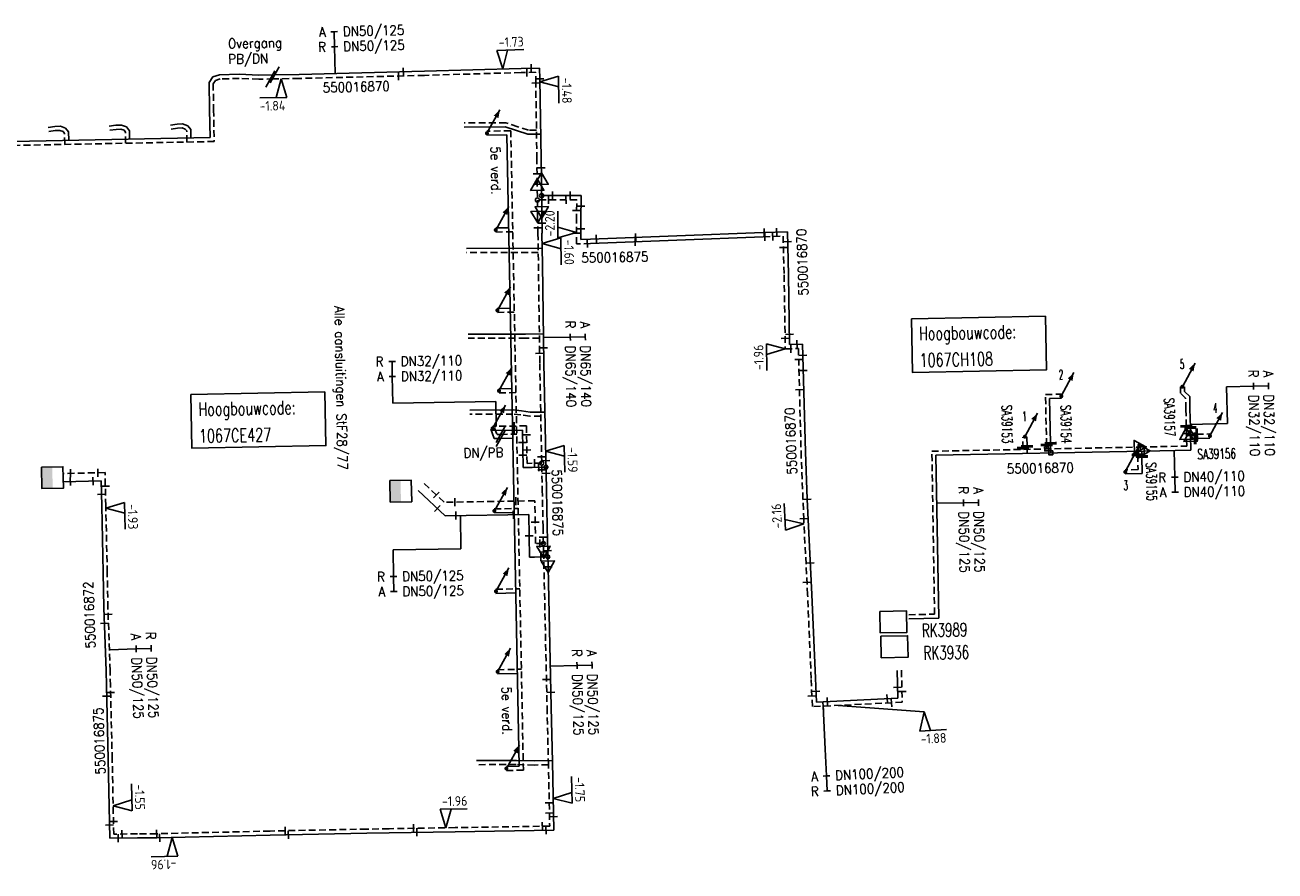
# Model space of a CAD drawing. Header units: millimetres. Extents: x 0 to 118212815, y 0 to 488348790.
# Tile 51 of 143: x 115399028 to 115515602, y 488108469 to 488187371. Entities that reach past the tile are written whole.
import ezdxf
from ezdxf.enums import TextEntityAlignment as Align

# ---------------------------------------------------------------- set-up
doc = ezdxf.new("R2010")
doc.units = ezdxf.units.MM
doc.header["$LTSCALE"] = 200
doc.linetypes.add('HIDDEN2', pattern=[4.7625, 3.175, -1.5875])
for name, color, linetype in [('WW-C-AFSLUITER', 7, 'Continuous'), ('WW-C-hoogbouw', 7, 'Continuous'), ('WW-C-isolatieovergang', 7, 'Continuous'), ('WW-C-KAST', 7, 'Continuous'), ('WW-C-kastWM', 7, 'Continuous'), ('WW-C-mof', 7, 'Continuous'), ('WW-C-stijgstrang', 7, 'Continuous'), ('WW-C-tstuk', 7, 'Continuous'), ('WW-C-VERLOOP', 7, 'Continuous'), ('WW-I-diam', 7, 'Continuous'), ('WW-I-info', 7, 'Continuous'), ('WW-I-NAP', 7, 'Continuous'), ('WW-L-aanvoer', 3, 'Continuous'), ('WW-L-retour', 3, 'HIDDEN2')]:
    doc.layers.add(name, color=color, linetype=linetype)
doc.styles.add('DIN17', font='ROMANS.SHX', dxfattribs={"width": 0.9})
doc.styles.add('ISOCP', font='ISOCP.SHX')

# ---------------------------------------------------------------- blocks, each defined once
blk = doc.blocks.new('LR-mof')
at = {"color": 0, "linetype": 'ByBlock', "lineweight": -2}
blk.add_line((0, -0.75), (0, 0.75), dxfattribs=at)
blk = doc.blocks.new('LR-DIAO2')
at = {"color": 0, "lineweight": -3}
blk.add_line((0, 0), (0, -5), dxfattribs=at)
at = {"color": 0, "linetype": 'Continuous', "lineweight": -3}
blk.add_line((0, -5), (0, -7.8), dxfattribs=at)
at = {"color": 0, "lineweight": -3}
for points in [[(0.61, -5), (0, -5), (-0.61, -5)], [(0.61, -7.8), (0, -7.8), (-0.61, -7.8)]]:
    blk.add_lwpolyline(points, dxfattribs=at)
at = {"color": 1, "lineweight": -3, "style": 'DIN17', "width": 0.9}
for tag, p in [('*1', (-1.61, -5)), ('*2', (-1.61, -7.78))]:
    blk.add_attdef(tag, text='', height=1.8, dxfattribs=at).set_placement(p, align=Align.MIDDLE_RIGHT)
for tag, p in [('*11', (1.61, -5)), ('*12', (1.61, -7.8))]:
    blk.add_attdef(tag, text='', height=1.8, dxfattribs=at).set_placement(p, align=Align.MIDDLE_LEFT)
blk = doc.blocks.new('LR-VERL')
at = {"color": 0, "linetype": 'ByBlock', "lineweight": -2}
blk.add_lwpolyline([(1.08, 0), (-1.08, -1.25), (-1.08, 1.25)], close=True, dxfattribs=at)
blk = doc.blocks.new('LR-tsb')
blk.add_circle((0, 0), 0.375)
blk = doc.blocks.new('LR-DIAB2')
at = {"color": 0, "linetype": 'Continuous', "lineweight": -3}
blk.add_line((0, 5), (0, 7.8), dxfattribs=at)
at = {"color": 0, "lineweight": -3}
blk.add_line((0, 0), (0, 5), dxfattribs=at)
for points in [[(0.61, 7.8), (0, 7.8), (-0.61, 7.8)], [(0.61, 5), (0, 5), (-0.61, 5)]]:
    blk.add_lwpolyline(points, dxfattribs=at)
at = {"color": 1, "lineweight": -3, "style": 'DIN17', "width": 0.9}
for tag, p in [('*1', (-1.61, 7.8)), ('*2', (-1.61, 5.02))]:
    blk.add_attdef(tag, text='', height=1.8, dxfattribs=at).set_placement(p, align=Align.MIDDLE_RIGHT)
for tag, p in [('*11', (1.61, 7.8)), ('*12', (1.61, 5))]:
    blk.add_attdef(tag, text='', height=1.8, dxfattribs=at).set_placement(p, align=Align.MIDDLE_LEFT)
blk = doc.blocks.new('nap2')
at = {"color": 0, "linetype": 'Continuous', "lineweight": -3}
for p, q in [((1, 3.5), (-4, 3.5)), ((-1, 3.5), (0, 0)), ((1, 3.5), (0, 0))]:
    blk.add_line(p, q, dxfattribs=at)
at = {"color": 0, "linetype": 'Continuous', "lineweight": -3, "style": 'ISOCP'}
for tag, p in [('*1', (-1.5, 5)), ('*2', (-4, 1.5))]:
    blk.add_attdef(tag, text='', height=1.8, dxfattribs=at).set_placement(p, align=Align.MIDDLE)
blk = doc.blocks.new('nap1')
at = {"color": 0, "linetype": 'Continuous', "lineweight": -3}
for p, q in [((-1, 3.5), (0, 0)), ((-1, 3.5), (4, 3.5)), ((1, 3.5), (0, 0))]:
    blk.add_line(p, q, dxfattribs=at)
at = {"color": 0, "linetype": 'Continuous', "lineweight": -3, "style": 'ISOCP'}
for tag, p in [('*1', (1.7, 5)), ('*2', (4, 1.5))]:
    blk.add_attdef(tag, text='', height=1.8, dxfattribs=at).set_placement(p, align=Align.MIDDLE)
blk = doc.blocks.new('LR-tso')
blk.add_lwpolyline([(-0.375, -0.375), (0.375, -0.375), (0.375, 0.375), (-0.375, 0.375)], close=True)
blk = doc.blocks.new('LR-styg')
at = {"color": 0, "lineweight": -3}
blk.add_line((0, 0), (2.5, 4.33), dxfattribs=at)
at = {"color": 0, "lineweight": -3, "const_width": 0.375}
blk.add_lwpolyline([(-0.19, 0, 1), (0.19, 0, 1)], format="xyb", close=True, dxfattribs=at)
at = {"color": 0, "lineweight": -3}
blk.add_solid([(2.5, 4.33), (1.32, 3.28), (2.18, 2.78)], dxfattribs=at)
at = {"color": 7, "linetype": 'ByBlock', "lineweight": -2, "style": 'DIN17', "width": 0.5}
blk.add_attdef('*1', text='', height=1.8, dxfattribs=at).set_placement((0, -2.5), align=Align.MIDDLE)
blk = doc.blocks.new('LR-hoogb')
at = {"color": 0, "linetype": 'ByBlock', "lineweight": -3}
blk.add_lwpolyline([(-12.5, 5), (12.5, 5), (12.5, -5), (-12.5, -5)], close=True, dxfattribs=at)
at = {"color": 7, "linetype": 'Continuous', "lineweight": -3, "style": 'DIN17', "width": 0.7}
blk.add_text('Hoogbouwcode:', height=2.5, dxfattribs=at).set_placement((-11.15, 1))
at = {"color": 0, "linetype": 'ByBlock', "lineweight": -3, "style": 'DIN17', "width": 0.7}
for tag, p in [('*1', (-11.15, -4)), ('*2', (-11.15, -9))]:
    blk.add_attdef(tag, p, '', height=2.5, dxfattribs=at)
blk = doc.blocks.new('LR-isoov')
at = {"color": 0, "linetype": 'ByBlock', "lineweight": -2}
blk.add_line((0.87, 1.5), (-0.87, -1.5), dxfattribs=at)
blk = doc.blocks.new('LR-AFS')
at = {"color": 0, "lineweight": -3, "const_width": 0.7}
blk.add_lwpolyline([(0, -1.5), (0, 1.5)], dxfattribs=at)
at = {"color": 7, "linetype": 'ByBlock', "lineweight": -2, "style": 'DIN17', "width": 0.9}
blk.add_attdef('*1', text='', height=2.5, dxfattribs=at).set_placement((0, 5), align=Align.MIDDLE)
at = {"color": 0, "linetype": 'ByBlock', "lineweight": -2, "style": 'DIN17', "width": 0.3, "flags": 1}
for tag, p in [('*2', (2.5, 1.5)), ('OCODE', (-7.5, -2.5)), ('NCODE', (-2.5, -2.5)), ('BC', (2.5, -2.5)), ('RK', (7.5, -2.5)), ('ST', (-7.5, -5)), ('VCODE', (-2.5, -5)), ('NIVO', (2.5, -5)), ('IMM', (7.5, -5)), ('VERTR', (-7.5, -10)), ('FABR', (-7.5, -7.5)), ('OPBLEN', (-2.5, -10)), ('TYPE', (-2.5, -7.5)), ('OPBOUW', (2.5, -7.5)), ('HULPST', (2.5, -10)), ('VERLSP', (7.5, -10)), ('BEDIEN', (7.5, -7.5)), ('DEKM', (-7.5, -12.5)), ('PDATUM', (-2.5, -12.5)), ('OPM', (2.5, -12.5)), ('BORD', (7.5, -12.5)), ('BORDL', (-7.5, -15)), ('BORDX', (-2.5, -15)), ('BORDY', (2.5, -15)), ('BORDZ', (7.5, -15))]:
    blk.add_attdef(tag, text='', height=1.8, dxfattribs=at).set_placement(p, align=Align.MIDDLE)
blk = doc.blocks.new('LR-kast')
at = {"color": 0, "linetype": 'ByBlock', "lineweight": -3}
blk.add_lwpolyline([(-2.5, 2), (2.5, 2), (2.5, -2), (-2.5, -2)], close=True, dxfattribs=at)
at = {"color": 7, "linetype": 'ByBlock', "lineweight": -3, "style": 'DIN17', "width": 0.7}
for tag, p in [('*1', (0, 5)), ('*2', (0, -5))]:
    blk.add_attdef(tag, text='', height=2.5, dxfattribs=at).set_placement(p, align=Align.MIDDLE)
at = {"color": 0, "linetype": 'ByBlock', "lineweight": -2, "style": 'DIN17', "width": 0.3, "flags": 1}
for tag, p in [('OCODE', (5, 1.25)), ('NCODE', (10, 1.25)), ('BC', (15, 1.25)), ('RK', (20, 1.25)), ('ST', (5, -1.25)), ('VCODE', (10, -1.25)), ('NIVO', (15, -1.25)), ('IMM', (20, -1.25))]:
    blk.add_attdef(tag, text='', height=1.8, dxfattribs=at).set_placement(p, align=Align.MIDDLE)
blk = doc.blocks.new('LR-kastWM')
at = {"color": 0, "linetype": 'ByBlock', "lineweight": -3}
blk.add_lwpolyline([(-2, 2), (2, 2), (2, -2), (-2, -2)], close=True, dxfattribs=at)
at = {"color": 0}
blk.add_solid([(-2, -2), (0, -2), (-2, 2), (0, 2)], dxfattribs=at)
at = {"color": 7, "linetype": 'ByBlock', "lineweight": -3, "style": 'DIN17', "width": 0.7}
for tag, p in [('*1', (0, 5)), ('*2', (0, -5))]:
    blk.add_attdef(tag, text='', height=2.5, dxfattribs=at).set_placement(p, align=Align.MIDDLE)
at = {"color": 0, "linetype": 'ByBlock', "lineweight": -2, "style": 'DIN17', "width": 0.3, "flags": 1}
for tag, p in [('OCODE', (4.5, 1.25)), ('NCODE', (9.5, 1.25)), ('BC', (14.5, 1.25)), ('RK', (19.5, 1.25)), ('ST', (4.5, -1.25)), ('VCODE', (9.5, -1.25)), ('NIVO', (14.5, -1.25)), ('IMM', (19.5, -1.25))]:
    blk.add_attdef(tag, text='', height=1.8, dxfattribs=at).set_placement(p, align=Align.MIDDLE)
blk = doc.blocks.new('LR-hyp')
at = {"color": 7, "linetype": 'ByBlock', "lineweight": -3, "style": 'DIN17', "width": 0.9}
blk.add_attdef('*1', text='', height=1.8, dxfattribs=at).set_placement((0, 0), align=Align.MIDDLE)
at = {"color": 7, "linetype": 'ByBlock', "lineweight": -2, "style": 'DIN17', "width": 0.9, "flags": 1}
blk.add_attdef('*2', text='', height=1.8, dxfattribs=at).set_placement((0, -5), align=Align.MIDDLE)

msp = doc.modelspace()

# ---------------------------------------------------------------- linework, layer by layer
at = {"layer": 'WW-I-diam'}
for p, q in [((115511093, 488153625), (115511166, 488150195)), ((115442926, 488152244), (115433324, 488152093)), ((115442963, 488149940), (115442926, 488152244)), ((115511166, 488150195), (115507701, 488150121)), ((115439631, 488141622), (115439679, 488138530)), ((115439679, 488138530), (115433357, 488138431)), ((115473452, 488123847), (115473652, 488119839))]:
    msp.add_line(p, q, dxfattribs=at)
at = {"layer": 'WW-I-info'}
msp.add_line((115474866, 488123915), (115482876, 488123299), dxfattribs=at)
at = {"layer": 'WW-L-aanvoer'}
for p, q in [((115416543, 488182522), (115416198, 488182009)), ((115417174, 488182723), (115416543, 488182522)), ((115419014, 488182771), (115417174, 488182723)), ((115420845, 488182697), (115419014, 488182771)), ((115422194, 488182721), (115420845, 488182697)), ((115424604, 488182763), (115422304, 488182723)), ((115436277, 488183056), (115424604, 488182763)), ((115445286, 488183321), (115436277, 488183056)), ((115447023, 488183346), (115445286, 488183321)), ((115447038, 488182344), (115447023, 488183346)), ((115447165, 488174872), (115447038, 488182344)), ((115416198, 488182009), (115416235, 488179468)), ((115416235, 488179467), (115416286, 488176881)), ((115401819, 488177906), (115401198, 488177812)), ((115402338, 488177927), (115401819, 488177906)), ((115402817, 488177758), (115402338, 488177927)), ((115403095, 488177399), (115402817, 488177758)), ((115407497, 488178018), (115406876, 488177924)), ((115408016, 488178039), (115407497, 488178018)), ((115408495, 488177870), (115408016, 488178039)), ((115408773, 488177510), (115408495, 488177870)), ((115413209, 488178130), (115412588, 488178037)), ((115413728, 488178152), (115413209, 488178130)), ((115414207, 488177982), (115413728, 488178152)), ((115414485, 488177623), (115414207, 488177982)), ((115443817, 488177877), (115439983, 488177854)), ((115444867, 488177523), (115443817, 488177877)), ((115416286, 488176881), (115340979, 488175398)), ((115403110, 488176622), (115403095, 488177399)), ((115408788, 488176733), (115408773, 488177510)), ((115414500, 488176846), (115414485, 488177623)), ((115443957, 488177123), (115442113, 488177087)), ((115445117, 488118244), (115443957, 488177123)), ((115445932, 488177187), (115444867, 488177523)), ((115447126, 488177189), (115445932, 488177187)), ((115447188, 488173050), (115447165, 488174872)), ((115447188, 488173050), (115447228, 488169884)), ((115450881, 488171483), (115447209, 488171457)), ((115450872, 488169130), (115450881, 488171483)), ((115447228, 488169884), (115447253, 488167951)), ((115442930, 488168439), (115444127, 488168462)), ((115450867, 488167360), (115450872, 488169130)), ((115447243, 488167951), (115447289, 488165079)), ((115451765, 488167391), (115450867, 488167360)), ((115467858, 488168016), (115470123, 488168093)), ((115470123, 488168093), (115470217, 488164072)), ((115447265, 488166548), (115440207, 488166533)), ((115447289, 488165079), (115447415, 488155819)), ((115470217, 488164072), (115470329, 488157574)), ((115443077, 488160945), (115444275, 488160968)), ((115445717, 488158551), (115440364, 488158539)), ((115447378, 488158554), (115445717, 488158551)), ((115470329, 488157574), (115471548, 488157610)), ((115471548, 488157610), (115471802, 488147574)), ((115447415, 488155819), (115447649, 488144036)), ((115443225, 488153441), (115444423, 488153464)), ((115507162, 488153193), (115507156, 488153637)), ((115507646, 488152730), (115507162, 488153193)), ((115494587, 488152533), (115495678, 488152557)), ((115494676, 488148355), (115494587, 488152533)), ((115507670, 488151559), (115507646, 488152730)), ((115444557, 488151471), (115440504, 488151462)), ((115445328, 488151385), (115444557, 488151471)), ((115446127, 488151269), (115445328, 488151385)), ((115447505, 488151274), (115446127, 488151269)), ((115507707, 488149823), (115507670, 488151559)), ((115442456, 488149676), (115442797, 488148797)), ((115507723, 488149078), (115507707, 488149823)), ((115445417, 488149598), (115442636, 488149555)), ((115442797, 488148797), (115443394, 488148806)), ((115443394, 488148806), (115444514, 488148824)), ((115445472, 488146101), (115445417, 488149598)), ((115492481, 488148070), (115492469, 488148947)), ((115507752, 488147722), (115507723, 488149078)), ((115507729, 488148812), (115508147, 488148821)), ((115508147, 488148821), (115509537, 488148851)), ((115471802, 488147574), (115471958, 488143142)), ((115483985, 488147246), (115503406, 488147635)), ((115492490, 488147416), (115492481, 488148070)), ((115494695, 488147460), (115494676, 488148355)), ((115503174, 488147630), (115503184, 488147123)), ((115503406, 488147635), (115507752, 488147722)), ((115484240, 488132047), (115483985, 488147246)), ((115503184, 488147123), (115503218, 488145531)), ((115446326, 488146114), (115445472, 488146101)), ((115447607, 488146134), (115446326, 488146114)), ((115503218, 488145531), (115501643, 488145498)), ((115406129, 488144844), (115402594, 488144774)), ((115406184, 488142528), (115406129, 488144844)), ((115438197, 488141599), (115435701, 488143972)), ((115447649, 488144036), (115447717, 488140572)), ((115472410, 488134268), (115471958, 488143142)), ((115406317, 488136321), (115406184, 488142528)), ((115446014, 488141722), (115438197, 488141599)), ((115442804, 488141863), (115444651, 488141900)), ((115446077, 488137746), (115446014, 488141722)), ((115447717, 488140572), (115447804, 488136842)), ((115446540, 488137753), (115446077, 488137746)), ((115447782, 488137773), (115446540, 488137753)), ((115447804, 488136842), (115447838, 488135354)), ((115406378, 488133002), (115406317, 488136321)), ((115447838, 488135354), (115448096, 488123742)), ((115442952, 488134361), (115444798, 488134398)), ((115472745, 488126439), (115472410, 488134268)), ((115406586, 488127132), (115406378, 488133002)), ((115481446, 488131990), (115484240, 488132047)), ((115406619, 488125755), (115406586, 488127132)), ((115443100, 488126864), (115444946, 488126900)), ((115472841, 488124217), (115472745, 488126439)), ((115480370, 488127181), (115480429, 488124594)), ((115406782, 488118912), (115406619, 488125755)), ((115480429, 488124594), (115472841, 488124217)), ((115448096, 488123742), (115448218, 488118659)), ((115406933, 488111519), (115406782, 488118912)), ((115444851, 488118776), (115441149, 488118764)), ((115443919, 488118220), (115445117, 488118244)), ((115446537, 488118732), (115444851, 488118776)), ((115448215, 488118774), (115446537, 488118732)), ((115448218, 488118659), (115448351, 488112280)), ((115409508, 488111558), (115406933, 488111519)), ((115411310, 488111566), (115409508, 488111558)), ((115421887, 488111817), (115411314, 488111566)), ((115430902, 488111997), (115421887, 488111817)), ((115432993, 488112036), (115430902, 488111997)), ((115439159, 488112137), (115432993, 488112036)), ((115448351, 488112280), (115439159, 488112137))]:
    msp.add_line(p, q, dxfattribs=at)
at = {"layer": 'WW-L-aanvoer', "lineweight": -3}
msp.add_line((115467858, 488168016), (115451765, 488167391), dxfattribs=at)
at = {"layer": 'WW-L-retour'}
for p, q in [((115417238, 488182344), (115416785, 488182200)), ((115419011, 488182390), (115417238, 488182344)), ((115420841, 488182317), (115419011, 488182390)), ((115422201, 488182341), (115420841, 488182317)), ((115424612, 488182383), (115421898, 488182336)), ((115436287, 488182676), (115424612, 488182383)), ((115445294, 488182941), (115436287, 488182676)), ((115446648, 488182960), (115445294, 488182941)), ((115446663, 488181961), (115446648, 488182960)), ((115416785, 488182200), (115416580, 488181896)), ((115416580, 488181896), (115416615, 488179473)), ((115446765, 488174867), (115446663, 488181961)), ((115416615, 488179474), (115416674, 488176509)), ((115407534, 488177639), (115406933, 488177548)), ((115407958, 488177657), (115407534, 488177639)), ((115408263, 488177549), (115407958, 488177657)), ((115413245, 488177752), (115412645, 488177661)), ((115413670, 488177769), (115413245, 488177752)), ((115413975, 488177661), (115413670, 488177769)), ((115414107, 488177490), (115413975, 488177661)), ((115443879, 488178257), (115439976, 488178234)), ((115444984, 488177884), (115443879, 488178257)), ((115445990, 488177567), (115444984, 488177884)), ((115416674, 488176509), (115340993, 488175018)), ((115401855, 488177527), (115401255, 488177436)), ((115402280, 488177545), (115401855, 488177527)), ((115402585, 488177437), (115402280, 488177545)), ((115402717, 488177265), (115402585, 488177437)), ((115402738, 488176234), (115402717, 488177265)), ((115408396, 488177377), (115408263, 488177549)), ((115408416, 488176346), (115408396, 488177377)), ((115414128, 488176458), (115414107, 488177490)), ((115444329, 488177510), (115442105, 488177466)), ((115445504, 488117871), (115444329, 488177510)), ((115446726, 488177568), (115445990, 488177567)), ((115446795, 488172494), (115446765, 488174867)), ((115446834, 488169452), (115446795, 488172494)), ((115450480, 488171080), (115446814, 488171054)), ((115450472, 488169128), (115450480, 488171080)), ((115446853, 488167946), (115446834, 488169452)), ((115450471, 488166947), (115450472, 488169128)), ((115442937, 488168059), (115444515, 488168090)), ((115446863, 488167945), (115446909, 488165074)), ((115467872, 488167616), (115469733, 488167680)), ((115469733, 488167680), (115469817, 488164063)), ((115446891, 488166167), (115440214, 488166153)), ((115451777, 488166991), (115450471, 488166947)), ((115446909, 488165074), (115447035, 488155813)), ((115469817, 488164063), (115469936, 488157163)), ((115443085, 488160565), (115444662, 488160596)), ((115445718, 488158171), (115440372, 488158159)), ((115447003, 488158173), (115445718, 488158171)), ((115469936, 488157163), (115471159, 488157199)), ((115471159, 488157199), (115471402, 488147562)), ((115447035, 488155813), (115447269, 488144028)), ((115506784, 488153029), (115506776, 488153632)), ((115443233, 488153061), (115444810, 488153092)), ((115494199, 488152905), (115495670, 488152937)), ((115494299, 488148205), (115494199, 488152905)), ((115507269, 488152564), (115506784, 488153029)), ((115507291, 488151551), (115507269, 488152564)), ((115444536, 488151091), (115440511, 488151082)), ((115445280, 488151008), (115444536, 488151091)), ((115446101, 488150889), (115445280, 488151008)), ((115447133, 488150893), (115446101, 488150889)), ((115507325, 488149950), (115507291, 488151551)), ((115445791, 488149984), (115442630, 488149935)), ((115442810, 488149813), (115443056, 488149181)), ((115445846, 488146487), (115445791, 488149984)), ((115507339, 488149273), (115507325, 488149950)), ((115443056, 488149181), (115443388, 488149186)), ((115443388, 488149186), (115444887, 488149210)), ((115492101, 488147905), (115492089, 488148942)), ((115507364, 488148094), (115507339, 488149273)), ((115507341, 488149184), (115508303, 488149205)), ((115508303, 488149205), (115509529, 488149231)), ((115471402, 488147562), (115471648, 488141361)), ((115483599, 488147618), (115503018, 488148007)), ((115483854, 488132419), (115483599, 488147618)), ((115492103, 488147789), (115492101, 488147905)), ((115494307, 488147833), (115494299, 488148205)), ((115502786, 488148002), (115502801, 488147274)), ((115503018, 488148007), (115507364, 488148094)), ((115446320, 488146494), (115445846, 488146487)), ((115447220, 488146508), (115446320, 488146494)), ((115502801, 488147274), (115502830, 488145903)), ((115406490, 488145625), (115402583, 488145548)), ((115406564, 488142536), (115406490, 488145625)), ((115502830, 488145903), (115501635, 488145878)), ((115438104, 488142864), (115436226, 488144649)), ((115447269, 488144028), (115447337, 488140563)), ((115446578, 488142998), (115438104, 488142864)), ((115446641, 488139002), (115446578, 488142998)), ((115406697, 488136329), (115406564, 488142536)), ((115442797, 488142243), (115445023, 488142287)), ((115447337, 488140563), (115447392, 488138223)), ((115472011, 488134246), (115471648, 488141361)), ((115447373, 488139013), (115446641, 488139002)), ((115447392, 488138223), (115447458, 488135345)), ((115406758, 488133012), (115406697, 488136329)), ((115442944, 488134741), (115445171, 488134785)), ((115447458, 488135345), (115447716, 488123733)), ((115472346, 488126417), (115472011, 488134246)), ((115406966, 488127143), (115406758, 488133012)), ((115481438, 488132370), (115483854, 488132419)), ((115406999, 488125764), (115406966, 488127143)), ((115443092, 488127244), (115445319, 488127288)), ((115472461, 488123798), (115472346, 488126417)), ((115480770, 488127190), (115480838, 488124214)), ((115407162, 488118921), (115406999, 488125764)), ((115480838, 488124214), (115472461, 488123798)), ((115447716, 488123733), (115447838, 488118651)), ((115407305, 488111904), (115407162, 488118921)), ((115444846, 488118396), (115441156, 488118384)), ((115446536, 488118351), (115444846, 488118396)), ((115447843, 488118384), (115446536, 488118351)), ((115447838, 488118651), (115447963, 488112654)), ((115443926, 488117840), (115445504, 488117871)), ((115430895, 488112377), (115421879, 488112197)), ((115432986, 488112416), (115430895, 488112377)), ((115439153, 488112517), (115432986, 488112416)), ((115447963, 488112654), (115439153, 488112517)), ((115409505, 488111938), (115407305, 488111904)), ((115411308, 488111946), (115409505, 488111938)), ((115421879, 488112197), (115411305, 488111946))]:
    msp.add_line(p, q, dxfattribs=at)
at = {"layer": 'WW-L-retour', "linetype": 'Continuous', "lineweight": -3}
msp.add_line((115467872, 488167616), (115451777, 488166991), dxfattribs=at)

# ---------------------------------------------------------------- block references
at = {"layer": 'WW-C-AFSLUITER', "linetype": 'Continuous'}
ref = msp.add_blockref('LR-AFS', (115507707, 488149823), dxfattribs=dict(at, xscale=374.9999999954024, yscale=374.9999999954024, zscale=374.9999999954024, rotation=271.2160999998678))
ref.add_attrib('*1', 'SA39157', dxfattribs={"layer": '0', "color": 7, "linetype": 'ByBlock', "lineweight": -2, "height": 937.5, "rotation": 271.2161, "style": 'DIN17', "width": 0.65}).set_placement((115505771, 488150784), align=Align.MIDDLE)
ref = msp.add_blockref('LR-AFS', (115492481, 488148070), dxfattribs=dict(at, xscale=375.0000000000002, yscale=375.0000000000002, zscale=375.0000000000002, rotation=270.7812000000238))
ref.add_attrib('*1', 'SA39153', dxfattribs={"layer": '0', "color": 7, "linetype": 'ByBlock', "lineweight": -2, "height": 937.5, "rotation": 270.7812, "style": 'DIN17', "width": 0.65}).set_placement((115490614, 488150133), align=Align.MIDDLE)
ref = msp.add_blockref('LR-AFS', (115494676, 488148355), dxfattribs=dict(at, xscale=374.9999999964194, yscale=374.9999999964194, zscale=374.9999999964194, rotation=271.2134999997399))
ref.add_attrib('*1', 'SA39154', dxfattribs={"layer": '0', "color": 7, "linetype": 'ByBlock', "lineweight": -2, "height": 937.5, "rotation": 271.2135, "style": 'DIN17', "width": 0.65}).set_placement((115496118, 488150129), align=Align.MIDDLE)
for p, xscale, yscale, zscale, rotation in [((115507325, 488149950), 374.9999999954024, 374.9999999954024, 374.9999999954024, 271.2160999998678), ((115508303, 488149205), 374.999999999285, 374.999999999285, 374.999999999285, 1.21610000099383), ((115492101, 488147905), 374.9999999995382, 374.9999999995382, 374.9999999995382, 270.661600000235), ((115494299, 488148205), 374.9999999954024, 374.9999999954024, 374.9999999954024, 271.2160999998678), ((115502801, 488147274), 375.0000000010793, 375.0000000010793, 375.0000000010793, 271.2098000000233)]:
    msp.add_blockref('LR-AFS', p, dxfattribs=dict(at, xscale=xscale, yscale=yscale, zscale=zscale, rotation=rotation))
ref = msp.add_blockref('LR-AFS', (115508147, 488148821), dxfattribs=dict(at, xscale=374.999999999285, yscale=374.999999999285, zscale=374.999999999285, rotation=1.21610000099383))
ref.add_attrib('*1', 'SA39156', dxfattribs={"layer": '0', "color": 7, "linetype": 'ByBlock', "lineweight": -2, "height": 937.5, "rotation": 1.2161, "style": 'DIN17', "width": 0.65}).set_placement((115510162, 488147379), align=Align.MIDDLE)
ref = msp.add_blockref('LR-AFS', (115503184, 488147123), dxfattribs=dict(at, xscale=374.9999999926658, yscale=374.9999999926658, zscale=374.9999999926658, rotation=271.2224000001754))
ref.add_attrib('*1', 'SA39155', dxfattribs={"layer": '0', "color": 7, "linetype": 'ByBlock', "lineweight": -2, "height": 937.5, "rotation": 271.2224, "style": 'DIN17', "width": 0.65}).set_placement((115504088, 488144775), align=Align.MIDDLE)
at = {"layer": 'WW-C-hoogbouw', "linetype": 'Continuous'}
ref = msp.add_blockref('LR-hoogb', (115487994, 488157590), dxfattribs=dict(at, xscale=499.9999999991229, yscale=499.9999999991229, zscale=499.9999999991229, rotation=1.14682348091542))
ref.add_attrib('*1', '1067CH108', (115482460, 488155479), dxfattribs={"layer": '0', "color": 7, "linetype": 'ByBlock', "lineweight": -3, "height": 1250, "rotation": 1.14682, "style": 'DIN17', "width": 0.7})
ref = msp.add_blockref('LR-hoogb', (115420790, 488150524), dxfattribs=dict(at, xscale=499.9999999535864, yscale=500, zscale=500, rotation=1.149832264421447))
ref.add_attrib('*1', '1067CE427', (115415257, 488148413), dxfattribs={"layer": '0', "color": 7, "linetype": 'ByBlock', "lineweight": -3, "height": 1250, "rotation": 1.14983, "style": 'DIN17', "width": 0.7})
at = {"layer": 'WW-C-isolatieovergang', "linetype": 'Continuous'}
for p, xscale, yscale, zscale, rotation in [((115422304, 488182723), 500.0000000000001, 500.0000000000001, 500.0000000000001, 1.003489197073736), ((115421898, 488182336), 500.0000000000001, 500.0000000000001, 500.0000000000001, 1.003489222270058), ((115443388, 488149186), 500, 500, 500, 0.9015000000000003), ((115443394, 488148806), 500, 500, 500, 0.9015000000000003)]:
    msp.add_blockref('LR-isoov', p, dxfattribs=dict(at, xscale=xscale, yscale=yscale, zscale=zscale, rotation=rotation))
at = {"layer": 'WW-C-KAST', "linetype": 'Continuous'}
ref = msp.add_blockref('LR-kast', (115480011, 488131698), dxfattribs=dict(at, xscale=499.999999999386, yscale=499.999999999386, zscale=499.999999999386, rotation=1.122544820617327))
ref.add_attrib('*1', 'RK3989', dxfattribs={"layer": '0', "color": 7, "linetype": 'ByBlock', "lineweight": -3, "height": 1250, "rotation": 1.12254, "style": 'DIN17', "width": 0.65}).set_placement((115484790, 488130940), align=Align.MIDDLE)
ref = msp.add_blockref('LR-kast', (115480108, 488129386), dxfattribs=dict(at, xscale=499.9999999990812, yscale=499.9999999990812, zscale=499.9999999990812, rotation=1.129840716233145))
ref.add_attrib('*1', 'RK3936', dxfattribs={"layer": '0', "color": 7, "linetype": 'ByBlock', "lineweight": -3, "height": 1250, "rotation": 1.12984, "style": 'DIN17', "width": 0.65}).set_placement((115484949, 488128839), align=Align.MIDDLE)
at = {"layer": 'WW-C-kastWM', "linetype": 'Continuous'}
for p, xscale, yscale, zscale, rotation in [((115401591, 488145153), 500.0000000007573, 500.0000000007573, 500.0000000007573, 1.12601906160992), ((115434073, 488143895), 500.0000000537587, 500.0000000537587, 500.0000000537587, 1.092026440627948)]:
    msp.add_blockref('LR-kastWM', p, dxfattribs=dict(at, xscale=xscale, yscale=yscale, zscale=zscale, rotation=rotation))
at = {"layer": 'WW-C-mof', "linetype": 'Continuous'}
for p, xscale, yscale, zscale, rotation in [((115446228, 488183334), 499.9999999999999, 499.9999999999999, 499.9999999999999, 0.8289), ((115433860, 488182615), 500, 500, 500, 1.4372), ((115434313, 488183007), 500, 500, 500, 1.4372), ((115445824, 488182948), 499.9999999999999, 499.9999999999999, 499.9999999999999, 0.8289), ((115447038, 488182344), 500, 500, 500, 270.9741), ((115446663, 488181961), 499.9999999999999, 499.9999999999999, 499.9999999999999, 270.8289), ((115448218, 488171464), 499.9999999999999, 499.9999999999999, 499.9999999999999, 0.4077999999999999), ((115447841, 488171061), 499.9999999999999, 499.9999999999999, 499.9999999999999, 0.4077999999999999), ((115467960, 488168019), 500, 500, 500, 1.9549), ((115469140, 488168060), 500, 500, 500, 1.9549), ((115468023, 488167621), 500, 500, 500, 1.9549), ((115468767, 488167647), 500, 500, 500, 1.9549), ((115470145, 488167172), 500.0000000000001, 500.0000000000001, 500.0000000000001, 271.3352), ((115469758, 488166626), 500.0000000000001, 500.0000000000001, 500.0000000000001, 271.3352), ((115469919, 488158145), 500.0000000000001, 500.0000000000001, 500.0000000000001, 270.9836), ((115470312, 488158526), 500.0000000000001, 500.0000000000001, 500.0000000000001, 270.9836), ((115471030, 488157597), 500, 500, 500, 1.6881), ((115447022, 488156753), 499.9999999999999, 499.9999999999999, 499.9999999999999, 270.7809), ((115447395, 488157262), 499.9999999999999, 499.9999999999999, 499.9999999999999, 270.7809), ((115470451, 488157178), 500, 500, 500, 1.6881), ((115471185, 488156177), 500, 500, 500, 271.4483), ((115471575, 488156554), 500, 500, 500, 271.4483), ((115471610, 488155154), 500, 500, 500, 271.4483), ((115471256, 488153362), 500, 500, 500, 271.4483), ((115444640, 488149586), 500, 500, 500, 0.9015000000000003), ((115444641, 488149966), 500, 500, 500, 0.9015000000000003), ((115445805, 488149142), 500, 500, 500, 270.9015), ((115445436, 488148433), 500, 500, 500, 270.9015), ((115445827, 488147732), 500, 500, 500, 270.9015), ((115445454, 488147243), 500, 500, 500, 270.9015), ((115446552, 488146498), 500, 500, 500, 0.9015000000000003), ((115447208, 488147090), 500, 500, 500, 271.1356), ((115446934, 488146124), 500, 500, 500, 0.9015000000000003), ((115447595, 488146740), 500, 500, 500, 271.1356), ((115403259, 488144787), 499.9999999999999, 499.9999999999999, 499.9999999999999, 1.126), ((115403275, 488145562), 499.9999999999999, 499.9999999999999, 499.9999999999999, 1.126), ((115405369, 488144829), 499.9999999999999, 499.9999999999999, 499.9999999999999, 1.126), ((115405816, 488145612), 499.9999999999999, 499.9999999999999, 499.9999999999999, 1.126), ((115447232, 488145892), 500, 500, 500, 271.1356), ((115447618, 488145557), 500, 500, 500, 271.1356), ((115406520, 488144355), 500, 500, 500, 271.3698), ((115406159, 488143592), 500, 500, 500, 271.3698), ((115437394, 488143539), 500, 500, 500, 316.4551), ((115439108, 488142880), 500, 500, 500, 0.9015000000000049), ((115444796, 488142970), 500, 500, 500, 0.9015000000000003), ((115471958, 488143139), 500, 500, 500, 272.9166), ((115437486, 488142275), 500, 500, 500, 316.4551), ((115439199, 488141615), 500.0000000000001, 500.0000000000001, 500.0000000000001, 0.9014999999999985), ((115444574, 488141699), 500.0000000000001, 500.0000000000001, 500.0000000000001, 0.9014999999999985), ((115446610, 488141002), 500, 500, 500, 270.9015), ((115471650, 488141334), 500, 500, 500, 272.9166), ((115446045, 488139735), 500, 500, 500, 270.9015), ((115447360, 488139605), 500, 500, 500, 271.3259), ((115447041, 488139008), 499.9999999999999, 499.9999999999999, 499.9999999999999, 0.9274), ((115447133, 488137763), 499.9999999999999, 499.9999999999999, 499.9999999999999, 0.9274), ((115447769, 488138351), 500, 500, 500, 271.3259), ((115472262, 488137187), 500, 500, 500, 272.9166), ((115471952, 488135399), 500, 500, 500, 272.9166), ((115406780, 488132403), 500.0000000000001, 500.0000000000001, 500.0000000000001, 272.0261), ((115406429, 488131580), 500.0000000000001, 500.0000000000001, 500.0000000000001, 272.0261), ((115447658, 488126335), 500, 500, 500, 271.2728), ((115406642, 488124779), 500, 500, 500, 271.3629), ((115407014, 488125117), 500, 500, 500, 271.3629), ((115448065, 488125132), 500, 500, 500, 271.2728), ((115447918, 488114833), 499.9999999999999, 499.9999999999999, 499.9999999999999, 271.1948), ((115406907, 488112761), 500, 500, 500, 271.1699), ((115407281, 488113079), 500, 500, 500, 271.1699), ((115423286, 488112226), 499.9999999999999, 499.9999999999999, 499.9999999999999, 1.1438), ((115435251, 488112453), 500, 500, 500, 0.9432999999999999), ((115435577, 488112078), 500, 500, 500, 0.9432999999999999), ((115407720, 488111531), 500, 500, 500, 0.8794999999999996), ((115408075, 488111916), 500, 500, 500, 0.8794999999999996), ((115411305, 488111946), 500, 500, 500, 1.3623), ((115411595, 488111573), 500, 500, 500, 1.3623), ((115423585, 488111851), 499.9999999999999, 499.9999999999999, 499.9999999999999, 1.1438)]:
    msp.add_blockref('LR-mof', p, dxfattribs=dict(at, xscale=xscale, yscale=yscale, zscale=zscale, rotation=rotation))
at = {"layer": 'WW-C-mof'}
for p, xscale, yscale, zscale, rotation in [((115446783, 488173494), 500, 500, 500, 90.72460000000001), ((115447176, 488174050), 500, 500, 500, 90.72460000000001), ((115449881, 488171476), 500.0000000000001, 500.0000000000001, 500.0000000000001, 180.4078266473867), ((115449480, 488171073), 500, 500, 500, 180.4078266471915), ((115450476, 488170080), 500, 500, 500, 269.7809610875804), ((115450878, 488170483), 500, 500, 500, 269.7809610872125), ((115446847, 488168452), 500, 500, 500, 270.7246), ((115447241, 488168885), 500, 500, 500, 270.7246), ((115450870, 488168360), 499.9999999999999, 499.9999999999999, 499.9999999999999, 89.83142048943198), ((115450472, 488167947), 500.0000000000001, 500.0000000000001, 500.0000000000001, 89.9716654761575), ((115451474, 488166981), 499.9999999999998, 499.9999999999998, 499.9999999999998, 1.902039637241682), ((115452308, 488167412), 500, 500, 500, 1.900033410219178), ((115507339, 488149273), 500.0000000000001, 500.0000000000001, 500.0000000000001, 91.2161), ((115507723, 488149078), 500.0000000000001, 500.0000000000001, 500.0000000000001, 91.2161), ((115503018, 488148007), 499.9999999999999, 499.9999999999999, 499.9999999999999, 1.1468), ((115503406, 488147635), 499.9999999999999, 499.9999999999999, 499.9999999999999, 1.1468), ((115447392, 488138223), 500, 500, 500, 271.3259), ((115447804, 488136842), 500, 500, 500, 271.3259), ((115472791, 488125216), 500, 500, 500, 92.87937584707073), ((115480406, 488125594), 500.0000000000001, 500.0000000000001, 500.0000000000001, 91.32200708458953), ((115480815, 488125214), 499.9999999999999, 499.9999999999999, 499.9999999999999, 91.32200708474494), ((115472411, 488124796), 500, 500, 500, 92.87937584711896), ((115473467, 488123848), 499.9999999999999, 499.9999999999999, 499.9999999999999, 2.859617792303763), ((115473846, 488124267), 499.9999999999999, 499.9999999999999, 499.9999999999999, 2.859617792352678), ((115479431, 488124544), 499.9999999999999, 499.9999999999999, 499.9999999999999, 182.8596177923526), ((115479840, 488124164), 499.9999999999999, 499.9999999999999, 499.9999999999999, 182.8596177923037), ((115447938, 488113872), 500.0000000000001, 500.0000000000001, 500.0000000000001, 91.19484862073), ((115448325, 488113541), 500, 500, 500, 91.19484862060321), ((115447269, 488112643), 500.0000000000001, 500.0000000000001, 500.0000000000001, 180.8860373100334), ((115447613, 488112268), 499.9999999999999, 499.9999999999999, 499.9999999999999, 180.8860373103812)]:
    msp.add_blockref('LR-mof', p, dxfattribs=dict(at, xscale=xscale, yscale=yscale, zscale=zscale, rotation=rotation))
at = {"layer": 'WW-C-mof', "linetype": 'Continuous', "lineweight": -3, "xscale": 499.999999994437, "yscale": 499.999999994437, "zscale": 499.999999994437, "rotation": 1.758900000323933}
for p in [(115455935, 488167152), (115455989, 488167555)]:
    msp.add_blockref('LR-mof', p, dxfattribs=at)
at = {"layer": 'WW-C-stijgstrang', "linetype": 'Continuous', "xscale": 499.9999999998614, "yscale": 499.9999999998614, "zscale": 499.9999999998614, "rotation": 0.9015175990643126}
for p in [(115442109, 488177276), (115442933, 488168249), (115443081, 488160755), (115443229, 488153251), (115442633, 488149745), (115442800, 488142053), (115442948, 488134551), (115443096, 488127054), (115443922, 488118030)]:
    msp.add_blockref('LR-styg', p, dxfattribs=at)
at = {"layer": 'WW-C-stijgstrang', "linetype": 'Continuous'}
ref = msp.add_blockref('LR-styg', (115506966, 488153635), dxfattribs=dict(at, xscale=500.0000000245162, yscale=499.9999999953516, zscale=500, rotation=1.911239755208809))
ref.add_attrib('*1', '5', dxfattribs={"layer": '0', "color": 1, "linetype": 'ByBlock', "lineweight": -2, "height": 900, "rotation": 1.91124, "style": 'DIN17', "width": 0.5}).set_placement((115506936, 488155740), align=Align.MIDDLE)
ref = msp.add_blockref('LR-styg', (115495674, 488152747), dxfattribs=dict(at, xscale=500.0000000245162, yscale=499.9999999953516, zscale=500, rotation=1.911239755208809))
ref.add_attrib('*1', '2', dxfattribs={"layer": '0', "color": 1, "linetype": 'ByBlock', "lineweight": -2, "height": 900, "rotation": 1.91124, "style": 'DIN17', "width": 0.5}).set_placement((115495646, 488154771), align=Align.MIDDLE)
ref = msp.add_blockref('LR-styg', (115509533, 488149041), dxfattribs=dict(at, xscale=500.0000000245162, yscale=499.9999999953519, zscale=500, rotation=1.911239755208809))
ref.add_attrib('*1', '4', dxfattribs={"layer": '0', "color": 1, "linetype": 'ByBlock', "lineweight": -2, "height": 900, "rotation": 1.91124, "style": 'DIN17', "width": 0.5}).set_placement((115510020, 488151644), align=Align.MIDDLE)
ref = msp.add_blockref('LR-styg', (115492273, 488148973), dxfattribs=dict(at, xscale=500.0000000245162, yscale=499.9999999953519, zscale=500, rotation=1.911239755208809))
ref.add_attrib('*1', '1', dxfattribs={"layer": '0', "color": 1, "linetype": 'ByBlock', "lineweight": -2, "height": 900, "rotation": 1.91124, "style": 'DIN17', "width": 0.5}).set_placement((115492248, 488150879), align=Align.MIDDLE)
ref = msp.add_blockref('LR-styg', (115501639, 488145688), dxfattribs=dict(at, xscale=500.0000000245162, yscale=499.999999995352, zscale=500, rotation=1.911239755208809))
ref.add_attrib('*1', '3', dxfattribs={"layer": '0', "color": 1, "linetype": 'ByBlock', "lineweight": -2, "height": 900, "rotation": 1.91124, "style": 'DIN17', "width": 0.5}).set_placement((115501681, 488144439), align=Align.MIDDLE)
at = {"layer": 'WW-C-tstuk', "linetype": 'Continuous'}
for name, p, xscale, yscale, zscale, rotation in [('LR-tsb', (115446814, 488171054), 500, 500, 500, 270.7246), ('LR-tsb', (115447209, 488171457), 500, 500, 500, 90.72460000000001), ('LR-tso', (115494307, 488147833), 500.0000000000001, 500.0000000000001, 500.0000000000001, 91.2161), ('LR-tso', (115494695, 488147460), 500, 500, 500, 91.21349999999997), ('LR-tsb', (115447220, 488146508), 500, 500, 500, 180.9015), ('LR-tsb', (115447607, 488146134), 500, 500, 500, 180.9015), ('LR-tsb', (115447373, 488139013), 499.9999999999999, 499.9999999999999, 499.9999999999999, 180.9274), ('LR-tsb', (115447782, 488137773), 499.9999999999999, 499.9999999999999, 499.9999999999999, 180.9274)]:
    msp.add_blockref(name, p, dxfattribs=dict(at, xscale=xscale, yscale=yscale, zscale=zscale, rotation=rotation))
at = {"layer": 'WW-C-VERLOOP', "linetype": 'Continuous'}
for p, xscale, yscale, zscale, rotation in [((115446795, 488172494), 500, 500, 500, 90.72460000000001), ((115447188, 488173050), 500, 500, 500, 90.72460000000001), ((115446834, 488169452), 500, 500, 500, 270.7246), ((115447228, 488169884), 500, 500, 500, 270.7246), ((115507339, 488149273), 500.0000000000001, 500.0000000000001, 500.0000000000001, 91.2161), ((115503018, 488148007), 499.9999999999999, 499.9999999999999, 499.9999999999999, 1.1468), ((115507723, 488149078), 500.0000000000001, 500.0000000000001, 500.0000000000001, 91.2161), ((115503406, 488147635), 499.9999999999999, 499.9999999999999, 499.9999999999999, 1.1468), ((115447392, 488138223), 500, 500, 500, 271.3259), ((115447804, 488136842), 500, 500, 500, 271.3259)]:
    msp.add_blockref('LR-VERL', p, dxfattribs=dict(at, xscale=xscale, yscale=yscale, zscale=zscale, rotation=rotation))
at = {"layer": 'WW-I-diam', "linetype": 'Continuous'}
for name, p, xscale, yscale, zscale, rotation, values in [('LR-DIAB2', (115427966, 488182847), 500, 500, 500, 1.437178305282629, {'*1': 'A', '*11': 'DN50/125', '*2': 'R', '*12': 'DN50/125'}), ('LR-DIAB2', (115447382, 488158225), 499.9999999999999, 499.9999999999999, 499.9999999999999, 270.780937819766, {'*1': 'A', '*11': 'DN65/140', '*2': 'R', '*12': 'DN65/140'}), ('LR-DIAB2', (115433324, 488152093), 499.9999999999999, 499.9999999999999, 499.9999999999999, 0.9015175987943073, {'*1': 'R', '*11': 'DN32/110', '*2': 'A', '*12': 'DN32/110'}), ('LR-DIAB2', (115511093, 488153625), 500.0000000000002, 500.0000000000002, 500.0000000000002, 271.2160939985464, {'*1': 'A', '*11': 'DN32/110', '*2': 'R', '*12': 'DN32/110'}), ('LR-DIAO2', (115506204, 488147691), 500, 500, 500, 1.146823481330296, {'*1': 'R', '*11': 'DN40/110', '*2': 'A', '*12': 'DN40/110'}), ('LR-DIAB2', (115484060, 488142762), 499.9999999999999, 499.9999999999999, 499.9999999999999, 270.9624761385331, {'*1': 'A', '*11': 'DN50/125', '*2': 'R', '*12': 'DN50/125'}), ('LR-DIAO2', (115433357, 488138431), 499.9999999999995, 499.9999999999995, 499.9999999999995, 0.9015175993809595, {'*1': 'R', '*11': 'DN50/125', '*2': 'A', '*12': 'DN50/125'}), ('LR-DIAB2', (115406897, 488129097), 499.9999999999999, 499.9999999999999, 499.9999999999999, 272.0261433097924, {'*1': 'R', '*11': 'DN50/125', '*2': 'A', '*12': 'DN50/125'}), ('LR-DIAB2', (115448011, 488127578), 500.0000000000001, 500.0000000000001, 500.0000000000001, 271.272776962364, {'*1': 'A', '*11': 'DN50/125', '*2': 'R', '*12': 'DN50/125'}), ('LR-DIAO2', (115473652, 488119839), 499.9999999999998, 499.9999999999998, 499.9999999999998, 2.859617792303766, {'*1': 'A', '*11': 'DN100/200', '*2': 'R', '*12': 'DN100/200'})]:
    msp.add_blockref(name, p, dxfattribs=dict(at, xscale=xscale, yscale=yscale, zscale=zscale, rotation=rotation)).add_auto_attribs(values)
at = {"layer": 'WW-I-info', "linetype": 'Continuous'}
for p, xscale, yscale, zscale, rotation, values in [((115429918, 488181603), 499.9999999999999, 499.9999999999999, 499.9999999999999, 1.437178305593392, {'*1': '550016870'}), ((115471525, 488165255), 499.9999999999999, 499.9999999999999, 499.9999999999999, 91.79669565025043, {'*1': '550016870'}), ((115454036, 488165712), 499.9999999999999, 499.9999999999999, 499.9999999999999, 1.034639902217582, {'*1': '550016875'}), ((115470453, 488148568), 500.0000000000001, 500.0000000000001, 500.0000000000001, 92.20392703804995, {'*1': '550016870'}), ((115493713, 488146042), 499.9999999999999, 499.9999999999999, 499.9999999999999, 1.146823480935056, {'*1': '550016870'}), ((115448684, 488142813), 500.0000000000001, 500.0000000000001, 500.0000000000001, 271.135608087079, {'*1': '550016875'}), ((115405037, 488132356), 500, 500, 500, 91.9981502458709, {'*1': '550016872'}), ((115405957, 488120599), 500, 500, 500, 91.9981502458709, {'*1': '550016875'})]:
    msp.add_blockref('LR-hyp', p, dxfattribs=dict(at, xscale=xscale, yscale=yscale, zscale=zscale, rotation=rotation)).add_auto_attribs(values)
at = {"layer": 'WW-I-NAP', "linetype": 'Continuous'}
ref = msp.add_blockref('nap1', (115443589, 488183271), dxfattribs=dict(at, xscale=500.0000000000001, yscale=500.0000000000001, zscale=500.0000000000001, rotation=1.683969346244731))
ref.add_attrib('*1', '-1.73', dxfattribs={"layer": '0', "color": 1, "linetype": 'Continuous', "lineweight": -3, "height": 900, "rotation": 1.68397, "style": 'ISOCP'}).set_placement((115444366, 488185795), align=Align.MIDDLE)
ref = msp.add_blockref('nap1', (115422910, 488182353), dxfattribs=dict(at, xscale=500, yscale=500, zscale=500, rotation=181.0034892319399))
ref.add_attrib('*1', '-1.84', dxfattribs={"layer": '0', "color": 1, "linetype": 'Continuous', "lineweight": -3, "height": 900, "rotation": 1.00349, "style": 'ISOCP'}).set_placement((115422104, 488179839), align=Align.MIDDLE)
at = {"layer": 'WW-I-NAP', "linetype": 'Continuous', "lineweight": -3}
ref = msp.add_blockref('nap1', (115447043, 488182064), dxfattribs=dict(at, xscale=500, yscale=500, zscale=500, rotation=270.9741019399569))
ref.add_attrib('*1', '-1.48', dxfattribs={"layer": '0', "color": 1, "linetype": 'Continuous', "lineweight": -3, "height": 900, "rotation": 270.9741, "style": 'ISOCP'}).set_placement((115449557, 488181257), align=Align.MIDDLE)
at = {"layer": 'WW-I-NAP', "linetype": 'Continuous'}
ref = msp.add_blockref('nap1', (115450472, 488168013), dxfattribs=dict(at, xscale=500.0000000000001, yscale=500.0000000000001, zscale=500.0000000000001, rotation=89.97166547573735))
ref.add_attrib('*1', '-2.20', dxfattribs={"layer": '0', "color": 1, "linetype": 'Continuous', "lineweight": -3, "height": 900, "rotation": 89.97167, "style": 'ISOCP'}).set_placement((115447972, 488168865), align=Align.MIDDLE)
ref = msp.add_blockref('nap1', (115447258, 488166983), dxfattribs=dict(at, xscale=500, yscale=500, zscale=500, rotation=270.916859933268))
ref.add_attrib('*1', '-1.60', dxfattribs={"layer": '0', "color": 1, "linetype": 'Continuous', "lineweight": -3, "height": 900, "rotation": 270.91686, "style": 'ISOCP'}).set_placement((115449772, 488166173), align=Align.MIDDLE)
at = {"layer": 'WW-I-NAP', "linetype": 'Continuous', "lineweight": -3}
ref = msp.add_blockref('nap2', (115469936, 488157163), dxfattribs=dict(at, xscale=499.9999999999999, yscale=499.9999999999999, zscale=499.9999999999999, rotation=90.98355653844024))
ref.add_attrib('*1', '-1.96', dxfattribs={"layer": '0', "color": 1, "linetype": 'Continuous', "lineweight": -3, "height": 900, "rotation": 90.98356, "style": 'ISOCP'}).set_placement((115467449, 488156370), align=Align.MIDDLE)
ref = msp.add_blockref('nap1', (115447578, 488147623), dxfattribs=dict(at, xscale=500, yscale=500, zscale=500, rotation=271.1356080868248))
ref.add_attrib('*1', '-1.59', dxfattribs={"layer": '0', "color": 1, "linetype": 'Continuous', "lineweight": -3, "height": 900, "rotation": 271.13561, "style": 'ISOCP'}).set_placement((115450094, 488146823), align=Align.MIDDLE)
ref = msp.add_blockref('nap1', (115406569, 488142302), dxfattribs=dict(at, xscale=500, yscale=500, zscale=500, rotation=271.2301404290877))
ref.add_attrib('*1', '-1.93', dxfattribs={"layer": '0', "color": 1, "linetype": 'Continuous', "lineweight": -3, "height": 900, "rotation": 271.23014, "style": 'ISOCP'}).set_placement((115409087, 488141505), align=Align.MIDDLE)
ref = msp.add_blockref('nap1', (115471675, 488140842), dxfattribs=dict(at, xscale=500, yscale=500, zscale=500, rotation=92.9165793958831))
ref.add_attrib('*1', '-2.16', dxfattribs={"layer": '0', "color": 1, "linetype": 'Continuous', "lineweight": -3, "height": 900, "rotation": 92.91658, "style": 'ISOCP'}).set_placement((115469135, 488141564), align=Align.MIDDLE)
ref = msp.add_blockref('nap2', (115482876, 488123299), dxfattribs=dict(at, xscale=500.0000000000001, yscale=500.0000000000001, zscale=500.0000000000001, rotation=182.8596178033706))
ref.add_attrib('*1', '-1.88', dxfattribs={"layer": '0', "color": 1, "linetype": 'Continuous', "lineweight": -3, "height": 900, "rotation": 2.84362, "style": 'ISOCP'}).set_placement((115483750, 488120839), align=Align.MIDDLE)
ref = msp.add_blockref('nap2', (115448289, 488115238), dxfattribs=dict(at, xscale=500, yscale=500, zscale=500, rotation=271.6103564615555))
ref.add_attrib('*1', '-1.75', dxfattribs={"layer": '0', "color": 1, "linetype": 'Continuous', "lineweight": -3, "height": 900, "rotation": 271.61036, "style": 'ISOCP'}).set_placement((115450767, 488116058), align=Align.MIDDLE)
ref = msp.add_blockref('nap2', (115407251, 488114556), dxfattribs=dict(at, xscale=500.0000000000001, yscale=500.0000000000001, zscale=500.0000000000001, rotation=271.1698550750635))
ref.add_attrib('*1', '-1.55', dxfattribs={"layer": '0', "color": 1, "linetype": 'Continuous', "lineweight": -3, "height": 900, "rotation": 271.16986, "style": 'ISOCP'}).set_placement((115409735, 488115357), align=Align.MIDDLE)
ref = msp.add_blockref('nap1', (115438287, 488112482), dxfattribs=dict(at, xscale=500, yscale=500, zscale=500, rotation=0.895192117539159))
ref.add_attrib('*1', '-1.96', dxfattribs={"layer": '0', "color": 1, "linetype": 'Continuous', "lineweight": -3, "height": 900, "rotation": 0.89519, "style": 'ISOCP'}).set_placement((115439098, 488114995), align=Align.MIDDLE)
ref = msp.add_blockref('nap1', (115412754, 488111600), dxfattribs=dict(at, xscale=499.9999999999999, yscale=499.9999999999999, zscale=499.9999999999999, rotation=181.3623245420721))
ref.add_attrib('*1', '-1.96', dxfattribs={"layer": '0', "color": 1, "linetype": 'Continuous', "lineweight": -3, "height": 900, "rotation": 181.36232, "style": 'ISOCP'}).set_placement((115411963, 488109081), align=Align.MIDDLE)

# ---------------------------------------------------------------- texts
at = {"layer": 'WW-I-info', "style": 'DIN17', "width": 0.9}
for s, rotation, p in [('Overgang ', 1.05063, (115417964, 488185193)), ('PB/DN', 1.05063, (115417991, 488183736)), ('5e verd.', 270.90152, (115442454, 488176058)), ('Alle aansluitingen StF28/77', 271.1286, (115427901, 488161142)), ('DN/PB', 0.90152, (115439925, 488147002)), ('5e verd.', 270.90152, (115443487, 488125657))]:
    msp.add_text(s, height=900, rotation=rotation, dxfattribs=at).set_placement(p)

doc.saveas('drawing.dxf')
